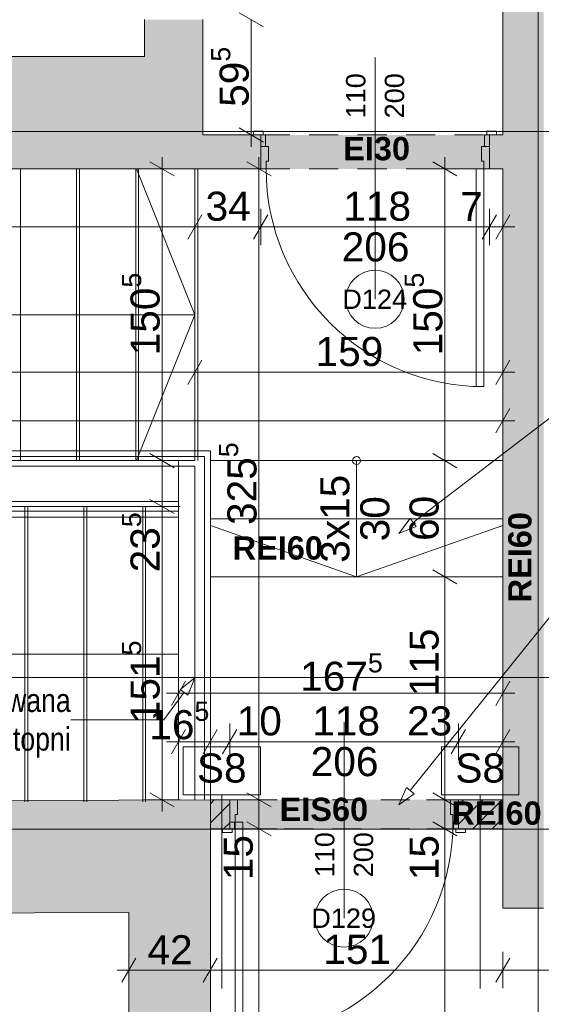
# Paper-space layout 'A-40 RZUT - PIĘTRO 10' of a CAD drawing. Header units: millimetres. Extents: x 0 to 1767, y 0 to 586.
# Tile 5 of 16: x 172 to 226, y 194 to 296. Entities that reach past the tile are written whole.
import ezdxf
from ezdxf.xclip import XClip

# ---------------------------------------------------------------- set-up
doc = ezdxf.new("R2010")
doc.units = ezdxf.units.MM
doc.header["$MEASUREMENT"] = 0
doc.header["$XCLIPFRAME"] = 0
for name, pattern in [('ACAD_ISO03W100', [300, 120, -180]), ('DASHDOTX2', [1000, 500, -250, 0, -250]), ('GESTRICHELT2', [93.75, 62.5, -31.25]), ('Przer. długie kreski', [2.5, 1.5, -1])]:
    doc.linetypes.add(name, pattern=pattern)
for name, color, linetype, lineweight, true_color in [('A__balustrada_Nr_pióra__161', 7, 'Continuous', 5, 0x949494), ('A_opis ścian_Nr_pióra__19', 7, 'Continuous', 5, 0x191919), ('A_opis_Nr_pióra__255', 7, 'Continuous', 15, 0x242424), ('A_opis_Nr_pióra__8', 7, 'Continuous', 13, 0x4c4c4c), ('A_osie_Nr_pióra__16', 7, 'Continuous', 5, 0x0f0f0f), ('A_pochwyt_Nr_pióra__161', 7, 'Continuous', 5, 0x949494), ('A_ppoż proj_Nr_pióra__8', 7, 'Continuous', 13, 0x4c4c4c), ('A_schody_Nr_pióra__10', 7, 'Continuous', 13, 0x4b4b4b), ('A_schody_Nr_pióra__4', 7, 'Continuous', 18, 0x4b4b4b), ('A_wymiary_Nr_pióra__4', 7, 'Continuous', 18, 0x4b4b4b)]:
    doc.layers.add(name, color=color, linetype=linetype, lineweight=lineweight, true_color=true_color)
for name, color, linetype, lineweight in [('A_linie przekroju_Nr_pióra__1', 7, 'Continuous', 20), ('A_strop_Nr_pióra__1', 7, 'Continuous', 20), ('A_wymiary_Nr_pióra__1', 7, 'Continuous', 20), ('A_wymiary_Nr_pióra__2', 8, 'Continuous', 13), ('A_ściany proj_Nr_pióra__1', 7, 'Continuous', 20), ('A_ściany_Nr_pióra__1', 7, 'Continuous', 20), ('Drzwi Archicad_Nr_pióra__3', 252, 'Continuous', 13), ('Znaczniki drzwi Archicada_Nr_pióra__3', 252, 'Continuous', 13)]:
    doc.layers.add(name, color=color, linetype=linetype, lineweight=lineweight)
for name, color, linetype in [('A_podrys', 7, 'Continuous'), ('A_ppoż proj', 7, 'Continuous'), ('A_ściany', 7, 'Continuous'), ('A_ściany proj', 7, 'Continuous')]:
    doc.layers.add(name, color=color, linetype=linetype)
doc.styles.add('STYL_AUTOMATYCZNY_1', font='arial.ttf')
doc.styles.add('STYL_AUTOMATYCZNY_2', font='ARIALN.TTF')
doc.styles.add('STYL_AUTOMATYCZNY_3', font='arial.ttf')
doc.styles.add('STYL_AUTOMATYCZNY_4', font='arial.ttf')
doc.styles.add('STYL_AUTOMATYCZNY_5', font='arial.ttf')
pattern_1 = [(45, (-3193.1083, -606.1621), (-0.9899495, 0.9899495), [])]

# ---------------------------------------------------------------- blocks, each defined once
blk = doc.blocks.new('Rysunek_2_2', base_point=(-3193.11, -606.16))
at = {"layer": 'A_ppoż proj', "linetype": 'Continuous', "lineweight": 0, "true_color": 0x121212}
for points in [[(220.44, 283.65), (196.84, 283.65), (196.84, 280.15), (220.44, 280.15)], [(221.84, 215.02), (191.64, 215.02), (191.64, 213.22), (191.64, 212.02), (221.84, 212.02)]]:
    blk.add_hatch(color=250, dxfattribs=at).paths.add_polyline_path(points)
at = {"layer": 'A_ściany', "linetype": 'Continuous', "lineweight": 0, "true_color": 0x000000}
for points in [[(221.84, 310.17), (221.84, 203.83), (226.04, 203.83), (226.04, 306.97)], [(184.86, 291.75), (190.86, 280.15), (190.86, 295.55), (184.86, 295.55)], [(184.86, 291.75), (119.84, 291.75), (119.84, 282.75), (119.84, 280.15), (190.86, 280.15)], [(190.86, 280.15), (196.84, 280.15), (196.84, 283.65), (190.86, 283.65)], [(220.44, 280.15), (221.84, 280.15), (221.84, 283.65), (220.44, 283.65)], [(191.64, 215.02), (144.25, 214.86), (144.29, 203.26), (183.24, 203.39)], [(183.24, 169.53), (191.64, 169.53), (191.64, 215.02), (183.24, 203.39)]]:
    blk.add_hatch(color=18, dxfattribs=at).paths.add_polyline_path(points)
at = {"layer": 'A_ściany proj', "linetype": 'Continuous', "lineweight": 0, "true_color": 0x000000}
h = blk.add_hatch(dxfattribs=at)
h.set_pattern_fill('bloczki_ceramiczne_0002', color=18, style=0, pattern_type=2)
h.set_pattern_definition(pattern_1)
h.paths.add_polyline_path([(191.64, 215.02), (191.64, 212.02), (193.64, 212.02), (193.64, 215.02)])
h = blk.add_hatch(dxfattribs=at)
h.set_pattern_fill('bloczki_ceramiczne_0002', color=18, style=0, pattern_type=2)
h.set_pattern_definition(pattern_1)
h.paths.add_polyline_path([(221.84, 215.02), (217.24, 215.02), (217.24, 212.02), (221.84, 212.02)])
at = {"layer": 'A__balustrada_Nr_pióra__161', "color": 252, "linetype": 'Continuous', "lineweight": 5, "ltscale": 2, "true_color": 0x949494}
for p, q in [((128.23, 250.45), (191.04, 250.45)), ((191.04, 250.45), (191.04, 215.02)), ((129.23, 249.45), (190.04, 249.45)), ((190.04, 249.45), (190.04, 215.02)), ((129.23, 245.81), (188.36, 245.81)), ((128.23, 244.81), (188.36, 244.81))]:
    blk.add_line(p, q, dxfattribs=at)
at = {"layer": 'A_linie przekroju_Nr_pióra__1', "color": 7, "linetype": 'ACAD_ISO03W100', "lineweight": 20, "ltscale": 2}
blk.add_line((83.34, 227.65), (632.58, 227.65), dxfattribs=at)
at = {"layer": 'A_opis ścian_Nr_pióra__19', "color": 250, "linetype": 'Continuous', "lineweight": 5, "ltscale": 2, "true_color": 0x191919}
for p, q in [((196.82, 220.48), (188.82, 220.48)), ((188.82, 220.48), (188.82, 215.53)), ((196.82, 215.53), (196.82, 220.48)), ((223.49, 220.48), (215.49, 220.48)), ((215.49, 220.48), (215.49, 215.53)), ((223.49, 215.53), (223.49, 220.48)), ((188.82, 215.53), (196.82, 215.53)), ((192.82, 215.53), (192.82, 195.53)), ((215.49, 215.53), (223.49, 215.53)), ((219.49, 215.53), (219.49, 195.53))]:
    blk.add_line(p, q, dxfattribs=at)
at = {"layer": 'A_opis_Nr_pióra__255', "color": 250, "linetype": 'Continuous', "lineweight": 15, "ltscale": 2, "true_color": 0x242424}
for p, q in [((212.58, 243.64), (232.66, 259.02)), ((211.1, 242.51), (212.27, 244.04)), ((212.27, 244.04), (212.88, 243.24)), ((211.1, 242.51), (212.88, 243.24)), ((212.27, 215.97), (233.53, 242.45)), ((190.04, 227.62), (188.53, 226.42)), ((190.04, 227.62), (189.33, 225.82)), ((188.93, 226.12), (186.83, 223.28)), ((189.33, 225.82), (188.53, 226.42)), ((186.83, 223.28), (177.23, 223.28)), ((211.1, 214.51), (211.88, 216.28)), ((211.1, 214.51), (212.66, 215.65)), ((211.88, 216.28), (212.66, 215.65))]:
    blk.add_line(p, q, dxfattribs=at)
at = {"layer": 'A_osie_Nr_pióra__16', "color": 250, "linetype": 'DASHDOTX2', "lineweight": 5, "ltscale": 2, "true_color": 0x0f0f0f}
for p, q in [((225.49, 372.75), (225.49, 117.61)), ((632.58, 283.99), (96.88, 283.99)), ((632.58, 211.99), (96.88, 211.99))]:
    blk.add_line(p, q, dxfattribs=at)
at = {"layer": 'A_pochwyt_Nr_pióra__161', "color": 252, "linetype": 'Continuous', "lineweight": 5, "ltscale": 2, "true_color": 0x949494}
for p, q in [((128.23, 251.05), (191.64, 251.05)), ((191.64, 251.05), (191.64, 215.02)), ((128.23, 244.21), (188.36, 244.21))]:
    blk.add_line(p, q, dxfattribs=at)
at = {"layer": 'A_schody_Nr_pióra__10', "color": 251, "linetype": 'GESTRICHELT2', "lineweight": 13, "ltscale": 2, "true_color": 0x4b4b4b}
for p, q in [((172.04, 280.15), (172.04, 250.03)), ((178.14, 280.15), (178.14, 250.03)), ((184.24, 280.15), (184.24, 250.03)), ((190.34, 280.15), (190.34, 250.03)), ((172.5, 245.31), (172.5, 214.82)), ((178.58, 245.31), (178.58, 214.82)), ((184.66, 245.31), (184.66, 214.82))]:
    blk.add_line(p, q, dxfattribs=at)
at = {"layer": 'A_schody_Nr_pióra__4', "color": 251, "linetype": 'Continuous', "lineweight": 18, "ltscale": 2, "true_color": 0x4b4b4b}
for p, q in [((177.84, 250.03), (177.84, 280.15)), ((183.94, 250.03), (183.94, 280.15)), ((184.02, 280.15), (190.04, 265.09)), ((190.04, 250.03), (190.04, 280.15)), ((113.44, 265.09), (190.04, 265.09)), ((184.02, 250.03), (190.04, 265.09)), ((129.04, 250.03), (190.04, 250.03)), ((191.64, 250.03), (221.84, 250.03)), ((206.74, 238.03), (206.74, 250.03)), ((129.04, 245.31), (188.36, 245.31)), ((172.8, 245.31), (172.8, 214.82)), ((178.88, 245.31), (178.88, 214.82)), ((184.96, 245.31), (184.96, 214.82)), ((191.64, 244.03), (221.84, 244.03)), ((191.64, 243.33), (206.74, 238.03)), ((206.74, 238.03), (221.84, 243.33)), ((191.64, 238.03), (221.84, 238.03)), ((188.3, 230.06), (113.44, 230.06)), ((191.64, 215.03), (191.64, 216.23))]:
    blk.add_line(p, q, dxfattribs=at)
blk.add_circle((206.74, 250.03), 0.412, dxfattribs=at)
at = {"layer": 'A_strop_Nr_pióra__1', "color": 7, "linetype": 'Continuous', "lineweight": 20, "ltscale": 2}
blk.add_line((188.36, 250.03), (188.36, 215.02), dxfattribs=at)
at = {"layer": 'A_wymiary_Nr_pióra__1', "color": 7, "linetype": 'Continuous', "lineweight": 20, "ltscale": 2}
for p, q in [((194.61, 296.27), (197.11, 294.82)), ((194.61, 284.37), (197.11, 282.92)), ((187.91, 279.42), (185.41, 280.87)), ((197.91, 279.42), (195.41, 280.87)), ((217.09, 279.42), (214.59, 280.87)), ((190.76, 275.4), (189.31, 272.9)), ((197.56, 275.4), (196.11, 272.9)), ((219.71, 272.9), (221.16, 275.4)), ((222.56, 275.4), (221.11, 272.9)), ((190.76, 260.4), (189.31, 257.9)), ((221.11, 257.9), (222.56, 260.4)), ((221.11, 252.9), (222.56, 255.4)), ((185.41, 250.75), (187.91, 249.3)), ((214.59, 250.75), (217.09, 249.3)), ((185.41, 246.03), (187.91, 244.58)), ((214.59, 238.75), (217.09, 237.3)), ((189.08, 227.27), (187.63, 224.77)), ((221.11, 224.77), (222.56, 227.27)), ((189.08, 222.27), (187.63, 219.77)), ((192.36, 222.27), (190.91, 219.77)), ((194.36, 222.27), (192.91, 219.77)), ((217.96, 222.27), (216.51, 219.77)), ((221.11, 219.77), (222.56, 222.27)), ((185.41, 215.74), (187.91, 214.3)), ((195.41, 215.74), (197.91, 214.3)), ((214.59, 215.74), (217.09, 214.3)), ((195.41, 212.74), (197.91, 211.3)), ((214.59, 212.74), (217.09, 211.3)), ((183.96, 198.69), (182.51, 196.19)), ((192.36, 198.69), (190.91, 196.19)), ((222.56, 198.69), (221.11, 196.19))]:
    blk.add_line(p, q, dxfattribs=at)
at = {"layer": 'A_wymiary_Nr_pióra__2', "color": 8, "linetype": 'Continuous', "lineweight": 13, "ltscale": 2}
for p, q in [((195.86, 283.65), (195.86, 295.55)), ((197.73, 283.65), (193.98, 283.65)), ((195.86, 282.42), (195.86, 283.65)), ((186.66, 280.15), (186.66, 281.37)), ((196.66, 280.15), (196.66, 281.37)), ((215.84, 280.15), (215.84, 281.37)), ((188.54, 280.15), (184.79, 280.15)), ((186.66, 250.03), (186.66, 280.15)), ((198.54, 280.15), (194.79, 280.15)), ((196.66, 215.02), (196.66, 280.15)), ((217.71, 280.15), (213.96, 280.15)), ((215.84, 250.03), (215.84, 280.15)), ((190.04, 272.27), (190.04, 276.02)), ((196.84, 272.27), (196.84, 276.02)), ((220.44, 272.27), (220.44, 276.02)), ((221.84, 272.27), (221.84, 276.02)), ((129.04, 274.15), (190.04, 274.15)), ((190.04, 274.15), (196.84, 274.15)), ((196.84, 274.15), (220.44, 274.15)), ((220.44, 274.15), (221.84, 274.15)), ((221.84, 274.15), (223.06, 274.15)), ((190.04, 257.27), (190.04, 261.02)), ((221.84, 257.27), (221.84, 261.02)), ((129.04, 259.15), (190.04, 259.15)), ((190.04, 259.15), (221.84, 259.15)), ((221.84, 259.15), (223.06, 259.15)), ((221.84, 252.27), (221.84, 256.02)), ((97.84, 254.15), (221.84, 254.15)), ((221.84, 254.15), (223.06, 254.15)), ((188.54, 250.03), (184.79, 250.03)), ((186.66, 245.31), (186.66, 250.03)), ((217.71, 250.03), (213.96, 250.03)), ((215.84, 238.03), (215.84, 250.03)), ((188.54, 245.31), (184.79, 245.31)), ((186.66, 215.02), (186.66, 245.31)), ((217.71, 238.03), (213.96, 238.03)), ((215.84, 215.02), (215.84, 238.03)), ((188.36, 224.14), (188.36, 227.89)), ((221.84, 224.14), (221.84, 227.89)), ((187.13, 226.02), (188.36, 226.02)), ((188.36, 226.02), (221.84, 226.02)), ((221.84, 226.02), (223.06, 226.02)), ((188.36, 219.14), (188.36, 222.89)), ((191.64, 219.14), (191.64, 222.89)), ((193.64, 219.14), (193.64, 222.89)), ((217.24, 219.14), (217.24, 222.89)), ((221.84, 219.14), (221.84, 222.89)), ((187.13, 221.02), (188.36, 221.02)), ((188.36, 221.02), (191.64, 221.02)), ((191.64, 221.02), (193.64, 221.02)), ((193.64, 221.02), (217.24, 221.02)), ((217.24, 221.02), (221.84, 221.02)), ((221.84, 221.02), (223.06, 221.02)), ((188.54, 215.02), (184.79, 215.02)), ((186.66, 213.8), (186.66, 215.02)), ((198.54, 215.02), (194.79, 215.02)), ((196.66, 212.02), (196.66, 215.02)), ((217.71, 215.02), (213.96, 215.02)), ((215.84, 212.02), (215.84, 215.02)), ((198.54, 212.02), (194.79, 212.02)), ((196.66, 169.53), (196.66, 212.02)), ((217.71, 212.02), (213.96, 212.02)), ((215.84, 142.93), (215.84, 212.02)), ((183.24, 195.57), (183.24, 199.32)), ((191.64, 195.57), (191.64, 199.32)), ((221.84, 195.57), (221.84, 199.32)), ((182.01, 197.44), (183.24, 197.44)), ((183.24, 197.44), (191.64, 197.44)), ((191.64, 197.44), (221.84, 197.44)), ((221.84, 197.44), (296.93, 197.44))]:
    blk.add_line(p, q, dxfattribs=at)
at = {"layer": 'A_ściany proj_Nr_pióra__1', "color": 7, "linetype": 'Continuous', "lineweight": 20, "ltscale": 2}
for p, q in [((193.64, 215.02), (193.64, 212.72)), ((217.24, 215.02), (217.24, 212.72)), ((193.64, 212.72), (193.64, 212.02)), ((217.24, 212.72), (217.24, 212.02)), ((193.64, 212.02), (192.9, 212.02)), ((217.24, 212.02), (217.98, 212.02))]:
    blk.add_line(p, q, dxfattribs=at)
at = {"layer": 'A_ściany proj_Nr_pióra__1', "color": 7, "linetype": 'Continuous', "lineweight": 20, "ltscale": 2, "flags": 128}
for points in [[(193.64, 215.02), (191.64, 215.02)], [(191.64, 215.02), (191.64, 212.02)], [(221.84, 215.02), (217.24, 215.02)], [(221.84, 212.02), (221.84, 215.02)], [(191.64, 212.02), (193.64, 212.02)], [(217.24, 212.02), (221.84, 212.02)]]:
    blk.add_lwpolyline(points, dxfattribs=at)
at = {"layer": 'A_ściany_Nr_pióra__1', "color": 7, "linetype": 'Continuous', "lineweight": 20, "ltscale": 2}
for p, q in [((196.84, 283.65), (196.1, 283.65)), ((196.84, 282.45), (196.84, 283.65)), ((220.44, 283.65), (221.18, 283.65)), ((220.44, 282.45), (220.44, 283.65)), ((196.84, 280.15), (196.84, 282.45)), ((220.44, 280.15), (220.44, 282.45))]:
    blk.add_line(p, q, dxfattribs=at)
at = {"layer": 'A_ściany_Nr_pióra__1', "color": 7, "linetype": 'Continuous', "lineweight": 20, "ltscale": 2, "flags": 128}
for points in [[(221.84, 310.17), (221.84, 283.65)], [(184.86, 295.55), (184.86, 291.75)], [(190.86, 283.65), (190.86, 295.55)], [(184.86, 291.75), (119.84, 291.75)], [(196.84, 283.65), (190.86, 283.65)], [(221.84, 283.65), (220.44, 283.65)], [(119.84, 280.15), (190.86, 280.15)], [(190.86, 280.15), (196.84, 280.15)], [(220.44, 280.15), (221.84, 280.15)], [(221.84, 280.15), (221.84, 203.83)], [(191.64, 215.02), (144.25, 214.86)], [(191.64, 169.53), (191.64, 215.02)], [(144.29, 203.26), (183.24, 203.39)], [(183.24, 203.39), (183.24, 169.53)], [(221.84, 203.83), (226.04, 203.83)]]:
    blk.add_lwpolyline(points, dxfattribs=at)
at = {"layer": 'Drzwi Archicad_Nr_pióra__3', "color": 252, "linetype": 'Continuous', "lineweight": 13, "ltscale": 2}
for p, q in [((197.1, 284.03), (196.1, 284.03)), ((196.1, 284.03), (196.1, 283.65)), ((196.1, 283.65), (197.1, 283.65)), ((196.84, 283.65), (196.1, 283.65)), ((196.84, 283.65), (196.1, 283.65)), ((197.34, 283.65), (196.84, 283.65)), ((196.84, 283.65), (196.84, 282.45)), ((196.84, 282.45), (196.84, 283.65)), ((196.84, 282.45), (196.84, 283.65)), ((197.1, 283.65), (197.1, 284.03)), ((197.34, 282.45), (197.34, 283.65)), ((220.44, 283.65), (219.94, 283.65)), ((219.94, 283.65), (219.94, 282.45)), ((221.18, 284.03), (220.18, 284.03)), ((220.18, 284.03), (220.18, 283.65)), ((220.18, 283.65), (221.18, 283.65)), ((220.44, 282.45), (220.44, 283.65)), ((220.44, 282.45), (220.44, 283.65)), ((220.44, 282.45), (220.44, 283.65)), ((220.44, 283.65), (221.18, 283.65)), ((220.44, 283.65), (221.18, 283.65)), ((221.18, 283.65), (221.18, 284.03)), ((196.84, 282.45), (197.34, 282.45)), ((196.84, 280.15), (196.84, 282.45)), ((196.84, 282.45), (197.64, 282.45)), ((196.84, 280.15), (196.84, 282.45)), ((196.84, 280.15), (196.84, 282.45)), ((197.64, 282.45), (197.64, 280.95)), ((219.64, 280.95), (219.64, 282.45)), ((219.64, 282.45), (220.44, 282.45)), ((219.94, 282.45), (220.44, 282.45)), ((220.44, 282.45), (220.44, 280.15)), ((220.44, 280.15), (220.44, 282.45)), ((220.44, 280.15), (220.44, 282.45)), ((197.64, 280.95), (197.4, 280.95)), ((197.4, 280.95), (197.4, 280.15)), ((219.88, 280.95), (219.64, 280.95)), ((219.88, 280.15), (219.88, 280.95)), ((197.4, 280.15), (196.84, 280.15)), ((219.88, 280.15), (219.08, 280.15)), ((219.08, 280.15), (219.08, 257.67)), ((220.44, 280.15), (219.88, 280.15)), ((219.88, 257.67), (219.88, 280.15)), ((219.08, 257.67), (219.88, 257.67)), ((193.64, 215.02), (193.64, 212.72)), ((194.44, 215.02), (193.64, 215.02)), ((193.64, 215.02), (193.64, 212.72)), ((193.64, 215.02), (193.64, 212.72)), ((194.44, 213.52), (194.44, 215.02)), ((216.44, 215.02), (216.44, 213.52)), ((217.24, 215.02), (216.44, 215.02)), ((217.24, 212.72), (217.24, 215.02)), ((217.24, 215.02), (217.24, 212.72)), ((217.24, 215.02), (217.24, 212.72)), ((194.2, 212.72), (194.2, 213.52)), ((194.2, 213.52), (194.44, 213.52)), ((216.44, 213.52), (216.68, 213.52)), ((216.68, 213.52), (216.68, 212.72)), ((193.64, 212.72), (193.64, 212.02)), ((194.14, 212.72), (193.64, 212.72)), ((193.64, 212.72), (194.2, 212.72)), ((193.64, 212.72), (193.64, 212.02)), ((193.64, 212.72), (193.64, 212.02)), ((194.14, 212.02), (194.14, 212.72)), ((194.2, 190.24), (194.2, 212.72)), ((194.2, 212.72), (195, 212.72)), ((195, 212.72), (195, 190.24)), ((216.68, 212.72), (217.24, 212.72)), ((216.74, 212.72), (216.74, 212.02)), ((217.24, 212.72), (216.74, 212.72)), ((217.24, 212.02), (217.24, 212.72)), ((217.24, 212.72), (217.24, 212.02)), ((217.24, 212.72), (217.24, 212.02)), ((193.9, 212.02), (192.9, 212.02)), ((192.9, 212.02), (192.9, 211.64)), ((193.64, 212.02), (192.9, 212.02)), ((193.64, 212.02), (192.9, 212.02)), ((192.9, 211.64), (193.9, 211.64)), ((193.64, 212.02), (194.14, 212.02)), ((193.9, 211.64), (193.9, 212.02)), ((216.74, 212.02), (217.24, 212.02)), ((217.98, 212.02), (216.98, 212.02)), ((216.98, 212.02), (216.98, 211.64)), ((216.98, 211.64), (217.98, 211.64)), ((217.24, 212.02), (217.98, 212.02)), ((217.24, 212.02), (217.98, 212.02)), ((217.98, 211.64), (217.98, 212.02))]:
    blk.add_line(p, q, dxfattribs=at)
at = {"layer": 'Drzwi Archicad_Nr_pióra__3', "color": 252, "linetype": 'Przer. długie kreski', "lineweight": 13, "ltscale": 2}
for p, q in [((196.84, 283.65), (220.44, 283.65)), ((196.84, 280.15), (220.44, 280.15)), ((217.24, 215.02), (193.64, 215.02)), ((217.24, 212.02), (193.64, 212.02))]:
    blk.add_line(p, q, dxfattribs=at)
at = {"layer": 'Drzwi Archicad_Nr_pióra__3', "color": 252, "linetype": 'Continuous', "lineweight": 13, "ltscale": 2}
for centre, start, end in [((219.88, 280.15), 180, 270), ((194.2, 212.72), 270, 0)]:
    blk.add_arc(centre, 22.48, start, end, dxfattribs=at)
at = {"layer": 'Znaczniki drzwi Archicada_Nr_pióra__3', "color": 252, "linetype": 'Continuous', "lineweight": 13, "ltscale": 2}
for p, q in [((208.64, 266.69), (208.64, 291.65)), ((205.44, 202.8), (205.44, 223.02))]:
    blk.add_line(p, q, dxfattribs=at)
at = {"layer": 'Znaczniki drzwi Archicada_Nr_pióra__3', "color": 252, "linetype": 'Continuous', "lineweight": 13, "ltscale": 2, "flags": 128}
for points in [[(205.64, 266.69, 1), (211.64, 266.69, 1)], [(202.44, 202.8, 1), (208.44, 202.8, 1)]]:
    blk.add_lwpolyline(points, format="xyb", close=True, dxfattribs=at)
at = {"layer": 'A_opis ścian_Nr_pióra__19', "color": 250, "linetype": 'Continuous', "lineweight": 5, "true_color": 0x191919, "char_height": 3, "attachment_point": 2, "style": 'STYL_AUTOMATYCZNY_1'}
for insert in [(192.82, 219.8), (219.49, 219.8)]:
    blk.add_mtext('\\A1;{\\pqc;\\fArial|b0|i0|c238|p0;\\W1.000000;S8}', dxfattribs=dict(at, insert=insert))
at = {"layer": 'A_opis_Nr_pióra__8', "color": 251, "linetype": 'Continuous', "lineweight": 13, "true_color": 0x4c4c4c, "insert": (177.23, 222.93), "char_height": 2.4, "attachment_point": 6, "line_spacing_factor": 0.996837, "style": 'STYL_AUTOMATYCZNY_2'}
blk.add_mtext('\\A1;{\\pqr;\\fArial Narrow|b0|i0|c238|p0;\\W1.000000;balustrada dostosowana\\P\\pqr;\\fArial Narrow|b0|i0|c238|p0;\\W1.000000;do nowej lokalizacji stopni}', dxfattribs=at)
at = {"layer": 'A_ppoż proj_Nr_pióra__8', "color": 251, "linetype": 'Continuous', "lineweight": 13, "true_color": 0x4c4c4c, "char_height": 2.4, "attachment_point": 5, "style": 'STYL_AUTOMATYCZNY_3'}
for s, insert in [('\\A1;{\\pqc;\\fArial|b1|i0|c238|p0;\\W1.000000;EI30}', (208.8, 282.22)), ('\\A1;{\\pqc;\\fArial|b1|i0|c238|p0;\\W1.000000;REI60}', (198.6, 241)), ('\\A1;{\\pqc;\\fArial|b1|i0|c238|p0;\\W1.000000;EIS60}', (203.36, 214.02)), ('\\A1;{\\pqc;\\fArial|b1|i0|c238|p0;\\W1.000000;REI60}', (221.17, 213.63))]:
    blk.add_mtext(s, dxfattribs=dict(at, insert=insert))
at = {"layer": 'A_ppoż proj_Nr_pióra__8', "color": 251, "linetype": 'Continuous', "lineweight": 13, "true_color": 0x4c4c4c, "insert": (223.6, 240.06), "char_height": 2.4, "attachment_point": 5, "rotation": 90, "style": 'STYL_AUTOMATYCZNY_3'}
blk.add_mtext('\\A1;{\\pqc;\\fArial|b1|i0|c238|p0;\\W1.000000;REI60}', dxfattribs=at)
at = {"layer": 'A_wymiary_Nr_pióra__1', "color": 7, "linetype": 'Continuous', "lineweight": 20, "char_height": 3, "attachment_point": 7, "rotation": 90, "style": 'STYL_AUTOMATYCZNY_1'}
for s, insert in [('\\A1;{\\pql;\\fArial|b0|i0|c238|p0;\\W1.000000;59\\fArial|b0|i0|c238|p0;\\W1.000000;\\A1{\\H.66x;\\S5^  ;}}', (196.47, 286.55)), ('\\A1;{\\pql;\\fArial|b0|i0|c238|p0;\\W1.000000;150\\fArial|b0|i0|c238|p0;\\W1.000000;\\A1{\\H.66x;\\S5^  ;}}', (187.28, 260.9)), ('\\A1;{\\pql;\\fArial|b0|i0|c238|p0;\\W1.000000;150\\fArial|b0|i0|c238|p0;\\W1.000000;\\A1{\\H.66x;\\S5^  ;}}', (216.45, 260.9)), ('\\A1;{\\pql;\\fArial|b0|i0|c238|p0;\\W1.000000;325\\fArial|b0|i0|c238|p0;\\W1.000000;\\A1{\\H.66x;\\S5^  ;}}', (197.28, 243.39)), ('\\A1;{\\pql;\\fArial|b0|i0|c238|p0;\\W1.000000;23\\fArial|b0|i0|c238|p0;\\W1.000000;\\A1{\\H.66x;\\S5^  ;}}', (187.28, 238.5)), ('\\A1;{\\pql;\\fArial|b0|i0|c238|p0;\\W1.000000;151\\fArial|b0|i0|c238|p0;\\W1.000000;\\A1{\\H.66x;\\S5^  ;}}', (187.28, 222.93)), ('\\A1;{\\pql;\\fArial|b0|i0|c238|p0;\\W1.000000;212\\fArial|b0|i0|c238|p0;\\W1.000000;\\A1{\\H.66x;\\S5^  ;}}', (197.26, 184.3))]:
    blk.add_mtext(s, dxfattribs=dict(at, insert=insert))
at = {"layer": 'A_wymiary_Nr_pióra__1', "color": 7, "linetype": 'Continuous', "lineweight": 20, "char_height": 3, "attachment_point": 7, "style": 'STYL_AUTOMATYCZNY_5'}
for s, insert, width in [('\\A1;{\\pql;\\fArial|b0|i0|c238|p0;\\W1.000000;34}', (191.15, 274.75), 4.5763), ('\\A1;{\\pql;\\fArial|b0|i0|c238|p0;\\W1.000000;118}', (205.36, 274.75), 6.5592), ('\\A1;{\\pql;\\fArial|b0|i0|c238|p0;\\W1.000000;7}', (217.43, 274.75), 2.2882), ('\\A1;{\\pql;\\fArial|b0|i0|c238|p0;\\W1.000000;206}', (205.2, 270.55), 6.8645), ('\\A1;{\\pql;\\fArial|b0|i0|c238|p0;\\W1.000000;159}', (202.5, 259.75), 6.8645), ('\\A1;{\\pql;\\fArial|b0|i0|c238|p0;\\W1.000000;10}', (194.36, 221.62), 4.5763), ('\\A1;{\\pql;\\fArial|b0|i0|c238|p0;\\W1.000000;118}', (202.16, 221.62), 6.5592), ('\\A1;{\\pql;\\fArial|b0|i0|c238|p0;\\W1.000000;23}', (211.94, 221.62), 4.5763), ('\\A1;{\\pql;\\fArial|b0|i0|c238|p0;\\W1.000000;206}', (202, 217.42), 6.8645), ('\\A1;{\\pql;\\fArial|b0|i0|c238|p0;\\W1.000000;42}', (185.15, 198.04), 4.5763), ('\\A1;{\\pql;\\fArial|b0|i0|c238|p0;\\W1.000000;151}', (203.3, 198.04), 6.8645)]:
    blk.add_mtext(s, dxfattribs=dict(at, insert=insert, width=width))
at = {"layer": 'A_wymiary_Nr_pióra__1', "color": 7, "linetype": 'Continuous', "lineweight": 20, "char_height": 3, "attachment_point": 7, "rotation": 90, "style": 'STYL_AUTOMATYCZNY_5'}
for s, insert, width in [('\\A1;{\\pql;\\fArial|b0|i0|c238|p0;\\W1.000000;60}', (215.24, 241.74), 4.5763), ('\\A1;{\\pql;\\fArial|b0|i0|c238|p0;\\W1.000000;115}', (215.24, 225.7), 6.5592), ('\\A1;{\\pql;\\fArial|b0|i0|c238|p0;\\W1.000000;15}', (196.06, 206.72), 4.5763), ('\\A1;{\\pql;\\fArial|b0|i0|c238|p0;\\W1.000000;15}', (215.24, 206.72), 4.5763)]:
    blk.add_mtext(s, dxfattribs=dict(at, insert=insert, width=width))
at = {"layer": 'A_wymiary_Nr_pióra__1', "color": 7, "linetype": 'Continuous', "lineweight": 20, "char_height": 3, "attachment_point": 7, "style": 'STYL_AUTOMATYCZNY_1'}
for s, insert in [('\\A1;{\\pql;\\fArial|b0|i0|c238|p0;\\W1.000000;167\\fArial|b0|i0|c238|p0;\\W1.000000;\\A1{\\H.66x;\\S5^  ;}}', (200.91, 225.4)), ('\\A1;{\\pql;\\fArial|b0|i0|c238|p0;\\W1.000000;16\\fArial|b0|i0|c238|p0;\\W1.000000;\\A1{\\H.66x;\\S5^  ;}}', (185.34, 220.4))]:
    blk.add_mtext(s, dxfattribs=dict(at, insert=insert))
at = {"layer": 'A_wymiary_Nr_pióra__4', "color": 251, "linetype": 'Continuous', "lineweight": 18, "true_color": 0x4b4b4b, "insert": (202.99, 244.03), "char_height": 3, "attachment_point": 2, "rotation": 90, "line_spacing_factor": 0.824796, "style": 'STYL_AUTOMATYCZNY_5'}
blk.add_mtext('\\A1;{\\pqc;\\fArial|b0|i0|c238|p0;\\W1.000000;3x15\\P\\pqc;\\fArial|b0|i0|c238|p0;\\W1.000000;30}', dxfattribs=at)
at = {"layer": 'Znaczniki drzwi Archicada_Nr_pióra__3', "color": 252, "linetype": 'Continuous', "lineweight": 13, "char_height": 2, "attachment_point": 7, "rotation": 90, "style": 'STYL_AUTOMATYCZNY_4'}
for s, insert in [('\\A1;{\\pql;\\fArial CE|b0|i0|c238|p0;\\W1.000000;110}', (207.67, 285.36)), ('\\A1;{\\pql;\\fArial CE|b0|i0|c238|p0;\\W1.000000;200}', (211.67, 285.36)), ('\\A1;{\\pql;\\fArial CE|b0|i0|c238|p0;\\W1.000000;110}', (204.47, 207.02)), ('\\A1;{\\pql;\\fArial CE|b0|i0|c238|p0;\\W1.000000;200}', (208.47, 207.02))]:
    blk.add_mtext(s, dxfattribs=dict(at, insert=insert))
at = {"layer": 'Znaczniki drzwi Archicada_Nr_pióra__3', "color": 252, "linetype": 'Continuous', "lineweight": 13, "char_height": 2, "attachment_point": 7, "style": 'STYL_AUTOMATYCZNY_4'}
for s, insert in [('\\A1;{\\pql;\\fArial CE|b0|i0|c238|p0;\\W1.000000;D124}', (205.26, 265.69)), ('\\A1;{\\pql;\\fArial CE|b0|i0|c238|p0;\\W1.000000;D129}', (202.06, 201.77))]:
    blk.add_mtext(s, dxfattribs=dict(at, insert=insert))

psp = doc.layouts.new('A-40 RZUT - PIĘTRO 10')

# ---------------------------------------------------------------- block references
at = {"layer": 'A_podrys', "color": 37, "linetype": 'Continuous', "lineweight": 5, "true_color": 0x656532}
ref = psp.add_blockref('Rysunek_2_2', (-3193.11, -606.16), dxfattribs=at)
XClip(ref).set_block_clipping_path([(44.3744639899, 117.6054981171), (632.5759565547, 372.7460264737)])

doc.saveas('drawing.dxf')
